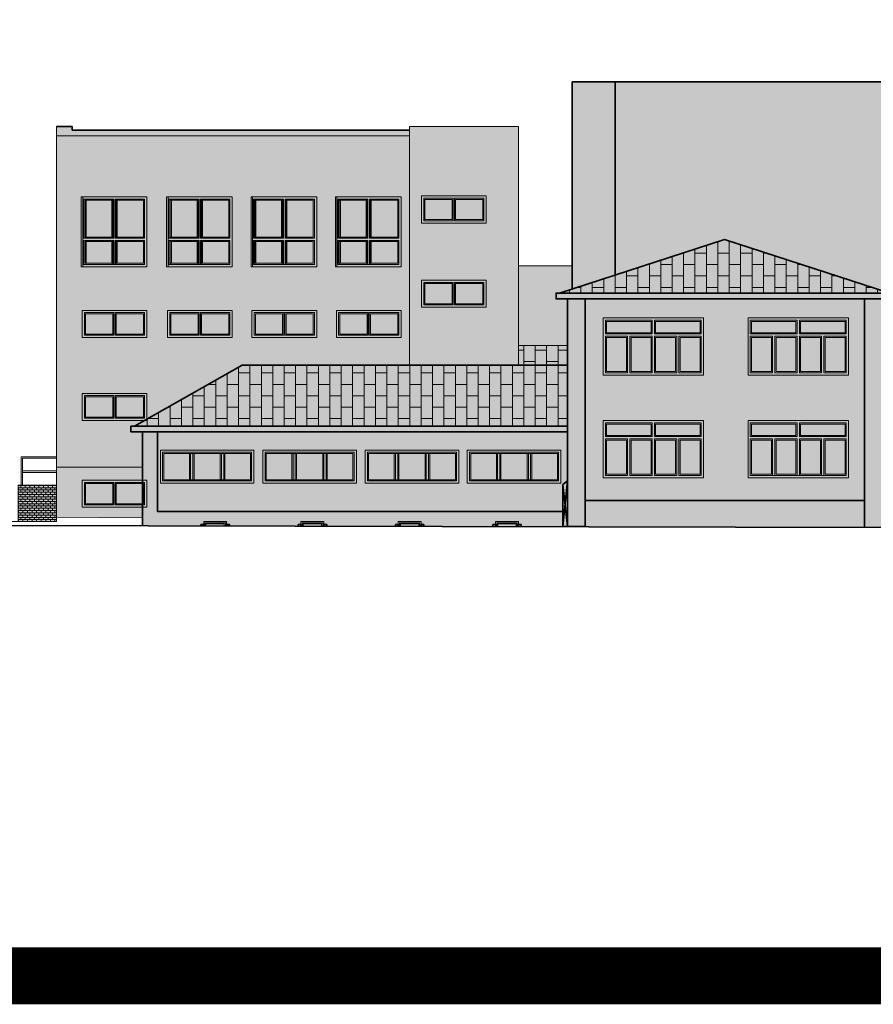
# Model space of a CAD drawing. Header units: inches. Extents: x 0 to 111471, y -105323 to 11070.
# Tile 80 of 256: x 30076 to 33068, y -39080 to -35629. Entities that reach past the tile are written whole.
import ezdxf

# ---------------------------------------------------------------- set-up
doc = ezdxf.new("R2010")
doc.units = ezdxf.units.IN
doc.header["$MEASUREMENT"] = 0
doc.linetypes.add('DASHED', pattern=[19.05, 12.7, -6.35])
for name, color, linetype, lineweight in [('888 drzwi i okna', 4, 'Continuous', 0), ('888 hatch antracyt szary', 251, 'Continuous', 0), ('888 hatch drewno', 35, 'Continuous', 0), ('888 hatch jasny beż', 7, 'Continuous', 0), ('888 opisy', 3, 'Continuous', 0), ('888 projektowane elementy', 6, 'Continuous', 13), ('888 sciany istniejące', 2, 'Continuous', 35), ('888 widok', 8, 'Continuous', 0)]:
    doc.layers.add(name, color=color, linetype=linetype, lineweight=lineweight)
doc.layers.add('888 opisy kolorow', color=11, linetype='Continuous')

# ---------------------------------------------------------------- blocks, each defined once
blk = doc.blocks.new('G$C26BA3C11')
at = {"layer": '888 projektowane elementy', "ltscale": 0.01}
h = blk.add_hatch(color=7, dxfattribs=at)
h.dxf.hatch_style = 1
h.paths.add_polyline_path([(-227, 95), (-227, 0), (0, 0), (0, 95)])
at = {"layer": '888 widok', "ltscale": 0.01}
h = blk.add_hatch(color=253, dxfattribs=at)
h.dxf.hatch_style = 1
h.paths.add_polyline_path([(-107.5, 12), (-12, 12), (-12, 83), (-107.5, 83)])
h.paths.add_polyline_path([(-119.5, 12), (-119.5, 83), (-215, 83), (-215, 12)])
at = {"layer": '888 drzwi i okna'}
blk.add_lwpolyline([(-227, 95), (-227, 0), (0, 0), (0, 95)], close=True, dxfattribs=at)
for points in [[(-115.5, 87), (-219, 87), (-219, 8), (-115.5, 8)], [(-119.5, 83), (-215, 83), (-215, 12), (-119.5, 12)], [(-119.5, 83), (-119.5, 12)], [(-115.5, 87), (-115.5, 8)], [(-111.5, 8), (-8, 8), (-8, 87), (-111.5, 87)], [(-111.5, 87), (-111.5, 8)], [(-107.5, 12), (-12, 12), (-12, 83), (-107.5, 83)], [(-107.5, 83), (-107.5, 12)]]:
    blk.add_lwpolyline(points, dxfattribs=at)
blk = doc.blocks.new('G$C9D336F95')
for points in [[(0, 0), (0, -116), (328, -116), (328, 0)], [(8, -8), (8, -108), (320, -108), (320, -8)], [(12, -12), (12, -104), (316, -104), (316, -12)]]:
    blk.add_lwpolyline(points, close=True)
for points in [[(102, -12), (102, -104)], [(106, -12), (106, -104)], [(114, -12), (114, -104)], [(118, -12), (118, -104)], [(210, -12), (210, -104)], [(214, -12), (214, -104)], [(222, -12), (222, -104)], [(226, -12), (226, -104)]]:
    blk.add_lwpolyline(points)
blk = doc.blocks.new('G$C1D61FB12')
at = {"layer": '888 drzwi i okna'}
blk.add_lwpolyline([(0, 0), (352, 0), (352, 200), (0, 200)], close=True, dxfattribs=at)
for points in [[(172, 192), (8, 192), (8, 144)], [(12, 188), (12, 148), (168, 148), (168, 188), (12, 188), (12, 148)], [(172, 192), (172, 144)], [(344, 144), (344, 192), (180, 192)], [(180, 192), (180, 144)], [(340, 148), (340, 188), (184, 188), (184, 148), (340, 148)], [(8, 144), (172, 144)], [(180, 144), (344, 144)], [(8, 136), (8, 8), (86, 8)], [(8, 136), (86, 136)], [(12, 132), (82, 132), (82, 12), (12, 12), (12, 132)], [(86, 136), (86, 8)], [(94, 136), (172, 136)], [(94, 136), (94, 8)], [(168, 132), (168, 12), (98, 12), (98, 132), (168, 132)], [(172, 136), (172, 8)], [(180, 136), (180, 8)], [(180, 136), (258, 136)], [(184, 12), (254, 12), (254, 132), (184, 132), (184, 12)], [(258, 136), (258, 8)], [(266, 8), (344, 8), (344, 136)], [(266, 136), (344, 136)], [(266, 136), (266, 8)], [(270, 12), (270, 132), (340, 132), (340, 12), (270, 12)], [(94, 8), (172, 8)], [(180, 8), (258, 8)]]:
    blk.add_lwpolyline(points, dxfattribs=at)
blk = doc.blocks.new('G$C84093A4E')
at = {"layer": '888 drzwi i okna'}
blk.add_lwpolyline([(0, 0), (0, -95), (227, -95), (227, 0)], close=True, dxfattribs=at)
for points in [[(111.5, -8), (8, -8), (8, -87), (111.5, -87)], [(107.5, -12), (12, -12), (12, -83), (107.5, -83)], [(107.5, -12), (107.5, -83)], [(111.5, -8), (111.5, -87)], [(115.5, -87), (219, -87), (219, -8), (115.5, -8)], [(115.5, -8), (115.5, -87)], [(119.5, -83), (215, -83), (215, -12), (119.5, -12)], [(119.5, -12), (119.5, -83)]]:
    blk.add_lwpolyline(points, dxfattribs=at)
blk = doc.blocks.new('G$C703C4054')
at = {"layer": '888 drzwi i okna', "ltscale": 1.6}
for points in [[(3.5, 245), (3.5, 0), (228.5, 0), (228.5, 245)], [(108, 88), (15.5, 88), (15.5, 12), (108, 12)], [(124, 88), (216.5, 88), (216.5, 12), (124, 12)]]:
    blk.add_lwpolyline(points, close=True, dxfattribs=at)
for points in [[(112, 237), (11.5, 237), (11.5, 100)], [(15.5, 104), (15.5, 233), (108, 233), (108, 104), (15.5, 104)], [(112, 237), (112, 100)], [(220.5, 100), (220.5, 237), (120, 237)], [(120, 237), (120, 100)], [(124, 233), (124, 104), (216.5, 104), (216.5, 233), (124, 233)], [(112, 100), (11.5, 100)], [(11.5, 92), (11.5, 8), (220.5, 8), (220.5, 92)], [(112, 92), (11.5, 92)], [(112, 92), (112, 8)], [(220.5, 100), (120, 100)], [(220.5, 92), (120, 92)], [(120, 92), (120, 8)]]:
    blk.add_lwpolyline(points, dxfattribs=at)
blk = doc.blocks.new('G$C5DDEB8E0')
at = {"layer": '888 projektowane elementy', "ltscale": 0.01}
h = blk.add_hatch(color=7, dxfattribs=at)
h.dxf.hatch_style = 1
h.paths.add_polyline_path([(-328, 116), (-328, 0), (0, 0), (0, 116)])
at = {"layer": '888 widok', "ltscale": 0.01}
h = blk.add_hatch(color=253, dxfattribs=at)
h.dxf.hatch_style = 1
h.paths.add_polyline_path([(-102, 12), (-12, 12), (-12, 104), (-102, 104)])
h.paths.add_polyline_path([(-210, 12), (-118, 12), (-118, 104), (-210, 104)])
h.paths.add_polyline_path([(-316, 104), (-316, 12), (-226, 12), (-226, 104)])
at = {"layer": '888 drzwi i okna', "ltscale": 1.6}
for points in [[(-328, 116), (-328, 0), (0, 0), (0, 116)], [(-320, 108), (-320, 8), (-8, 8), (-8, 108)], [(-316, 104), (-316, 12), (-12, 12), (-12, 104)]]:
    blk.add_lwpolyline(points, close=True, dxfattribs=at)
for points in [[(-226, 104), (-226, 12)], [(-222, 104), (-222, 12)], [(-214, 104), (-214, 12)], [(-210, 104), (-210, 12)], [(-118, 104), (-118, 12)], [(-114, 104), (-114, 12)], [(-106, 104), (-106, 12)], [(-102, 104), (-102, 12)]]:
    blk.add_lwpolyline(points, dxfattribs=at)
blk = doc.blocks.new('G$CFE014CE8')
at = {"layer": '888 projektowane elementy', "ltscale": 0.01}
h = blk.add_hatch(color=7, dxfattribs=at)
h.dxf.hatch_style = 1
h.paths.add_polyline_path([(-352, 0), (0, 0), (0, 200), (-352, 200)])
h = blk.add_hatch(color=253, dxfattribs=at)
h.dxf.hatch_style = 1
h.paths.add_polyline_path([(-340, 148), (-184, 148), (-184, 188), (-340, 188)])
h.paths.add_polyline_path([(-12, 148), (-12, 188), (-168, 188), (-168, 148)])
h.paths.add_polyline_path([(-82, 12), (-12, 12), (-12, 132), (-82, 132)])
h.paths.add_polyline_path([(-168, 12), (-98, 12), (-98, 132), (-168, 132)])
h.paths.add_polyline_path([(-184, 132), (-254, 132), (-254, 12), (-184, 12)])
h.paths.add_polyline_path([(-340, 132), (-340, 12), (-270, 12), (-270, 132)])
at = {"layer": '888 drzwi i okna'}
blk.add_lwpolyline([(-352, 0), (0, 0), (0, 200), (-352, 200)], close=True, dxfattribs=at)
for points in [[(-180, 192), (-344, 192), (-344, 144)], [(-340, 188), (-340, 148), (-184, 148), (-184, 188), (-340, 188), (-340, 148)], [(-180, 192), (-180, 144)], [(-8, 144), (-8, 192), (-172, 192)], [(-172, 192), (-172, 144)], [(-12, 148), (-12, 188), (-168, 188), (-168, 148), (-12, 148)], [(-344, 144), (-180, 144)], [(-172, 144), (-8, 144)], [(-344, 136), (-344, 8), (-266, 8)], [(-344, 136), (-266, 136)], [(-340, 132), (-270, 132), (-270, 12), (-340, 12), (-340, 132)], [(-266, 136), (-266, 8)], [(-258, 136), (-180, 136)], [(-258, 136), (-258, 8)], [(-184, 132), (-184, 12), (-254, 12), (-254, 132), (-184, 132)], [(-180, 136), (-180, 8)], [(-172, 136), (-172, 8)], [(-172, 136), (-94, 136)], [(-168, 12), (-98, 12), (-98, 132), (-168, 132), (-168, 12)], [(-94, 136), (-94, 8)], [(-86, 8), (-8, 8), (-8, 136)], [(-86, 136), (-8, 136)], [(-86, 136), (-86, 8)], [(-82, 12), (-82, 132), (-12, 132), (-12, 12), (-82, 12)], [(-258, 8), (-180, 8)], [(-172, 8), (-94, 8)]]:
    blk.add_lwpolyline(points, dxfattribs=at)
blk = doc.blocks.new('G$CD838B11D')
at = {"layer": '888 projektowane elementy', "ltscale": 0.01}
h = blk.add_hatch(color=7, dxfattribs=at)
h.dxf.hatch_style = 1
h.paths.add_polyline_path([(-230, 245), (-230, 0), (0, 0), (0, 245)])
at = {"layer": '888 widok', "ltscale": 0.01}
h = blk.add_hatch(color=253, dxfattribs=at)
h.dxf.hatch_style = 1
h.paths.add_polyline_path([(-123, 88), (-218, 88), (-218, 12), (-123, 12)])
h.paths.add_polyline_path([(-107, 88), (-12, 88), (-12, 12), (-107, 12)])
h.paths.add_polyline_path([(-107, 233), (-107, 104), (-12, 104), (-12, 233)])
h.paths.add_polyline_path([(-218, 104), (-218, 233), (-123, 233), (-123, 104)])
at = {"layer": '888 drzwi i okna', "ltscale": 1.6}
for points in [[(-230, 245), (-230, 0), (0, 0), (0, 245)], [(-123, 88), (-218, 88), (-218, 12), (-123, 12)], [(-107, 88), (-12, 88), (-12, 12), (-107, 12)]]:
    blk.add_lwpolyline(points, close=True, dxfattribs=at)
for points in [[(-119, 237), (-222, 237), (-222, 100)], [(-218, 104), (-218, 233), (-123, 233), (-123, 104), (-218, 104)], [(-119, 237), (-119, 100)], [(-8, 100), (-8, 237), (-111, 237)], [(-111, 237), (-111, 100)], [(-107, 233), (-107, 104), (-12, 104), (-12, 233), (-107, 233)], [(-119, 100), (-222, 100)], [(-222, 92), (-222, 8), (-8, 8), (-8, 92)], [(-119, 92), (-222, 92)], [(-119, 92), (-119, 8)], [(-8, 100), (-111, 100)], [(-8, 92), (-111, 92)], [(-111, 92), (-111, 8)]]:
    blk.add_lwpolyline(points, dxfattribs=at)
blk = doc.blocks.new('ERTHYDEFGB')
at = {"layer": '888 projektowane elementy', "ltscale": 0.01}
h = blk.add_hatch(color=7, dxfattribs=at)
h.dxf.hatch_style = 1
h.paths.add_polyline_path([(-4174.5, 442.1), (-4174.5, 429.1), (-4170.5, 429.1), (-4170.5, 446.1), (-4250.5, 446.1), (-4250.5, 429.1), (-4246.5, 429.1), (-4246.5, 442.1)])
h = blk.add_hatch(color=7, dxfattribs=at)
h.dxf.hatch_style = 1
h.paths.add_polyline_path([(-4178.5, 438.1), (-4178.5, 429.1), (-4174.5, 429.1), (-4174.5, 442.1), (-4246.5, 442.1), (-4246.5, 429.1), (-4242.5, 429.1), (-4242.5, 438.1)])
at = {"layer": '888 widok', "ltscale": 0.01}
h = blk.add_hatch(color=253, dxfattribs=at)
h.dxf.hatch_style = 1
h.paths.add_polyline_path([(-4178.5, 429.1), (-4178.5, 438.1), (-4242.5, 438.1), (-4242.5, 429.1)])
at = {"layer": '888 drzwi i okna'}
for points in [[(-4170.5, 428.9), (-4170.5, 446.1), (-4250.5, 446.1), (-4250.5, 429.1)], [(-4250.5, 429.1), (-4250.5, 446.1), (-4170.5, 446.1), (-4170.5, 429.1)], [(-4174.5, 428.9), (-4174.5, 442.1), (-4246.5, 442.1), (-4246.5, 429.1)], [(-4246.5, 429.1), (-4246.5, 442.1), (-4174.5, 442.1), (-4174.5, 429.1)], [(-4178.5, 428.9), (-4178.5, 438.1), (-4242.5, 438.1), (-4242.5, 429.1)], [(-4242.5, 429.1), (-4242.5, 438.1), (-4178.5, 438.1), (-4178.5, 429.1)]]:
    blk.add_lwpolyline(points, dxfattribs=at)

msp = doc.modelspace()

# ---------------------------------------------------------------- hatches: boundary and pattern name
at = {"layer": '888 hatch antracyt szary', "ltscale": 0.01}
h = msp.add_hatch(color=256, dxfattribs=at)
h.dxf.hatch_style = 1
h.paths.add_polyline_path([(32546.972, -36398.758), (33099.472, -36578.431), (33099.472, -35846.653), (32163.159, -35846.653), (32163.159, -36510.738)])
h = msp.add_hatch(color=256, dxfattribs=at)
h.dxf.hatch_style = 1
h.paths.add_polyline_path([(31442.611, -36035.653), (31442.611, -36015.653), (30260.472, -36015.653), (30260.472, -36003.653), (30205.472, -36003.653), (30205.472, -36035.653)])
h = msp.add_hatch(color=256, dxfattribs=at)
h.dxf.hatch_style = 1
h.paths.add_polyline_path([(31442.611, -36681.857), (31824.472, -36681.857), (31824.472, -36491.216), (31824.472, -36003.653), (31442.611, -36003.653), (31442.611, -36015.653)])
h.paths.add_polyline_path([(31824.472, -36771.217), (31824.472, -36681.857), (31442.611, -36681.857), (31442.611, -36840.393), (31824.472, -36840.393)])
h.paths.add_polyline_path([(31484.472, -36246.653), (31711.472, -36246.653), (31711.472, -36341.653), (31484.472, -36341.653)], flags=16)
h.paths.add_polyline_path([(31484.472, -36541.653), (31711.472, -36541.653), (31711.472, -36636.653), (31484.472, -36636.653)], flags=16)
h.paths.add_polyline_path([(31599.972, -36254.653), (31703.472, -36254.653), (31703.472, -36333.653), (31599.972, -36333.653)], flags=0)
h.paths.add_polyline_path([(31603.972, -36258.653), (31699.472, -36258.653), (31699.472, -36329.653), (31603.972, -36329.653)], flags=0)
h.paths.add_polyline_path([(31595.972, -36333.653), (31492.472, -36333.653), (31492.472, -36254.653), (31595.972, -36254.653)], flags=0)
h.paths.add_polyline_path([(31591.972, -36329.653), (31496.472, -36329.653), (31496.472, -36258.653), (31591.972, -36258.653)], flags=0)
h.paths.add_polyline_path([(31599.972, -36549.653), (31703.472, -36549.653), (31703.472, -36628.653), (31599.972, -36628.653)], flags=0)
h.paths.add_polyline_path([(31603.972, -36553.653), (31699.472, -36553.653), (31699.472, -36624.653), (31603.972, -36624.653)], flags=0)
h.paths.add_polyline_path([(31595.972, -36628.653), (31492.472, -36628.653), (31492.472, -36549.653), (31595.972, -36549.653)], flags=0)
h.paths.add_polyline_path([(31591.972, -36624.653), (31496.472, -36624.653), (31496.472, -36553.653), (31591.972, -36553.653)], flags=0)
h = msp.add_hatch(color=256, dxfattribs=at)
h.dxf.hatch_style = 1
h.paths.add_polyline_path([(32014.173, -36572.624), (31968.972, -36587.374), (33126.972, -36587.374), (33099.472, -36578.431), (32546.972, -36398.758), (32163.159, -36510.738)])
h = msp.add_hatch(color=256, dxfattribs=at)
h.dxf.hatch_style = 1
h.paths.add_polyline_path([(32058.472, -36607.374), (33037.472, -36607.374), (33099.472, -36607.374), (33139.472, -36607.374), (33139.472, -36587.374), (33126.972, -36587.374), (31968.972, -36587.374), (31956.472, -36587.374), (31956.472, -36607.374), (31996.472, -36607.374)])
h = msp.add_hatch(color=256, dxfattribs=at)
h.dxf.hatch_style = 1
h.paths.add_polyline_path([(32058.472, -37314.374), (32058.472, -36587.393), (31996.472, -36587.393), (31996.472, -36840.393), (31996.472, -37060.374), (31996.472, -37070.374), (31996.472, -37244.808), (31996.472, -37405.585), (32058.472, -37405.742)])
h.paths.add_polyline_path([(33037.472, -37314.374), (32058.472, -37314.374), (32058.472, -37405.742), (33037.472, -37408.217)])
h.paths.add_polyline_path([(33037.472, -37408.217), (33099.472, -37408.374), (33099.472, -37302.374), (33099.472, -37292.374), (33099.472, -37201.374), (33099.472, -37189.842), (33099.472, -37182.374), (33099.472, -37057.374), (33099.472, -36950.393), (33099.472, -36635.393), (33099.472, -36587.393), (33037.472, -36587.393), (33037.472, -37314.374)])
h = msp.add_hatch(color=256, dxfattribs=at)
h.dxf.hatch_style = 1
h.paths.add_polyline_path([(31996.472, -36840.393), (31996.473, -36771.217), (31824.472, -36771.217), (31824.472, -36840.393), (30856.472, -36840.393), (30478.972, -37053.799), (30466.472, -37053.799), (30466.472, -37073.799), (31996.476, -37073.799), (31996.474, -36840.393)], is_closed=False)
h = msp.add_hatch(color=256, dxfattribs=at)
h.dxf.hatch_style = 1
h.paths.add_polyline_path([(30506.469, -37375.503), (30506.468, -37401.818), (30711.472, -37402.336), (30711.472, -37398.374), (30721.472, -37398.374), (30721.472, -37388.374), (30801.472, -37388.374), (30801.472, -37398.374), (30811.472, -37398.374), (30811.472, -37402.589), (31052.472, -37403.199), (31052.472, -37398.374), (31062.472, -37398.374), (31062.472, -37388.374), (31142.472, -37388.374), (31142.472, -37398.374), (31152.472, -37398.374), (31152.472, -37403.451), (31393.472, -37404.061), (31393.472, -37398.374), (31403.472, -37398.374), (31403.472, -37388.374), (31483.472, -37388.374), (31483.472, -37398.374), (31493.472, -37398.374), (31493.472, -37404.314), (31734.472, -37404.923), (31734.472, -37398.374), (31744.472, -37398.374), (31744.472, -37388.374), (31824.472, -37388.374), (31824.472, -37398.374), (31834.472, -37398.374), (31834.472, -37405.176), (31980.479, -37405.545), (31980.472, -37352.374), (30559.472, -37352.374), (30559.472, -37073.799), (30506.472, -37073.799)])
h = msp.add_hatch(color=256, dxfattribs=at)
h.dxf.hatch_style = 1
h.paths.add_polyline_path([(30506.469, -37375.503), (30506.469, -37337.653), (30295.472, -37337.653), (30295.472, -37242.653), (30506.47, -37242.653), (30506.471, -37197.656), (30205.472, -37197.653), (30205.472, -37210.653), (30205.472, -37215.653), (30205.472, -37260.653), (30205.472, -37372.653), (30506.469, -37375.503)], is_closed=False)
h = msp.add_hatch(color=256, dxfattribs=at)
h.dxf.hatch_style = 1
h.paths.add_polyline_path([(29840.472, -37260.653), (29835.472, -37260.653), (29615.472, -37260.653), (29610.472, -37260.653), (29600.472, -37260.653), (29600.472, -37387.653), (29850.472, -37387.653), (29850.472, -37260.653)])
h.paths.add_polyline_path([(29850.472, -37260.653), (29850.472, -37387.653), (29974.472, -37387.653), (29974.472, -37368.453), (29974.472, -37349.253), (29974.472, -37330.053), (29974.472, -37310.853), (29974.472, -37291.653), (29974.472, -37236.653), (29850.472, -37236.653)])
h.paths.add_polyline_path([(30081.472, -37260.653), (30071.472, -37260.653), (30071.472, -37291.653), (30071.472, -37310.853), (30071.472, -37330.053), (30071.472, -37349.253), (30071.472, -37368.453), (30071.472, -37387.653), (30205.472, -37387.653), (30205.472, -37372.653), (30205.472, -37260.653), (30086.472, -37260.653)])
h = msp.add_hatch(color=256, dxfattribs=at)
h.dxf.hatch_style = 1
h.paths.add_polyline_path([(30721.472, -37398.374), (30711.472, -37398.374), (30711.472, -37403.082), (30721.472, -37403.105)])
h.paths.add_polyline_path([(30811.472, -37398.374), (30801.472, -37398.374), (30801.472, -37403.282), (30811.472, -37403.304)])
h.paths.add_polyline_path([(31062.472, -37398.374), (31052.472, -37398.374), (31052.472, -37403.838), (31062.472, -37403.86)])
h.paths.add_polyline_path([(31152.472, -37398.374), (31142.472, -37398.374), (31142.472, -37404.037), (31152.472, -37404.06)])
h.paths.add_polyline_path([(31403.472, -37398.374), (31393.472, -37398.374), (31393.472, -37404.594), (31403.472, -37404.616)])
h.paths.add_polyline_path([(31493.472, -37398.374), (31483.472, -37398.374), (31483.472, -37404.793), (31493.472, -37404.815)])
h.paths.add_polyline_path([(31834.472, -37398.374), (31824.472, -37398.374), (31824.472, -37405.549), (31834.472, -37405.571)])
h.paths.add_polyline_path([(31744.472, -37398.374), (31734.472, -37398.374), (31734.472, -37405.349), (31744.472, -37405.372)])
h.paths.add_polyline_path([(31996.472, -37244.808), (31980.472, -37258.374), (31988.123, -37328.739)])
h.paths.add_polyline_path([(31996.476, -37244.805), (31996.472, -37244.808), (31988.123, -37328.739), (31996.479, -37405.585)])
h.paths.add_polyline_path([(31980.472, -37258.374), (31980.479, -37405.585), (31988.123, -37328.739)])
h.paths.add_polyline_path([(31988.123, -37328.739), (31980.479, -37405.585), (31996.479, -37405.585)])
at = {"layer": '888 hatch drewno', "ltscale": 0.01}
h = msp.add_hatch(color=256, dxfattribs=at)
h.dxf.hatch_style = 1
h.paths.add_polyline_path([(32013.472, -35846.653), (32013.472, -36471.235), (32013.472, -36572.853), (32163.159, -36524.006), (32163.159, -35846.653)])
h = msp.add_hatch(color=256, dxfattribs=at)
h.dxf.hatch_style = 1
h.paths.add_polyline_path([(31996.472, -36607.374), (31956.472, -36607.374), (31956.472, -36587.374), (31968.972, -36587.374), (32013.472, -36572.853), (32013.472, -36491.216), (31824.472, -36491.216), (31824.472, -36771.217), (31996.473, -36771.217)])
at = {"layer": '888 hatch jasny beż', "ltscale": 0.01}
h = msp.add_hatch(color=256, dxfattribs=at)
h.dxf.hatch_style = 1
h.paths.add_polyline_path([(30295.472, -36681.857), (30295.472, -36647.653), (30522.472, -36647.653), (30522.472, -36681.857), (30594.472, -36681.857), (30594.472, -36647.653), (30821.472, -36647.653), (30821.472, -36681.857), (30890.472, -36681.857), (30890.472, -36647.653), (31117.472, -36647.653), (31117.472, -36681.857), (31186.472, -36681.857), (31186.472, -36647.653), (31413.472, -36647.653), (31413.472, -36681.857), (31442.611, -36681.857), (31442.611, -36015.653), (30260.472, -36015.653), (30260.472, -36003.653), (30205.472, -36003.653), (30205.472, -36681.857)])
h.paths.add_polyline_path([(30506.472, -37073.799), (30466.472, -37073.799), (30466.472, -37053.799), (30478.972, -37053.799), (30514.608, -37033.653), (30295.472, -37033.653), (30295.472, -36938.653), (30522.472, -36938.653), (30522.472, -37029.208), (30856.472, -36840.393), (31442.611, -36840.393), (31442.611, -36681.857), (31413.472, -36681.857), (31413.472, -36742.653), (31186.472, -36742.653), (31186.472, -36681.857), (31117.472, -36681.857), (31117.472, -36742.653), (30890.472, -36742.653), (30890.472, -36681.857), (30821.472, -36681.857), (30821.472, -36742.653), (30594.472, -36742.653), (30594.472, -36681.857), (30522.472, -36681.857), (30522.472, -36742.653), (30295.472, -36742.653), (30295.472, -36681.857), (30205.472, -36681.857), (30205.472, -37160.653), (30205.472, -37165.653), (30205.472, -37197.653), (30506.471, -37197.656)])
h.paths.add_polyline_path([(30297.472, -36249.653), (30522.472, -36249.653), (30522.472, -36494.653), (30297.472, -36494.653)], flags=16)
h.paths.add_polyline_path([(31188.472, -36249.653), (31413.472, -36249.653), (31413.472, -36494.653), (31188.472, -36494.653)], flags=16)
h.paths.add_polyline_path([(30892.472, -36249.653), (31117.472, -36249.653), (31117.472, -36494.653), (30892.472, -36494.653)], flags=16)
h.paths.add_polyline_path([(30596.472, -36249.653), (30821.472, -36249.653), (30821.472, -36494.653), (30596.472, -36494.653)], flags=16)
h.paths.add_polyline_path([(30405.972, -36394.653), (30305.472, -36394.653), (30305.472, -36257.653), (30405.972, -36257.653)], flags=0)
h.paths.add_polyline_path([(30309.472, -36390.653), (30309.472, -36261.653), (30401.972, -36261.653), (30401.972, -36390.653)], flags=0)
h.paths.add_polyline_path([(30413.972, -36257.653), (30514.472, -36257.653), (30514.472, -36394.653), (30413.972, -36394.653)], flags=0)
h.paths.add_polyline_path([(30417.972, -36261.653), (30510.472, -36261.653), (30510.472, -36390.653), (30417.972, -36390.653)], flags=0)
h.paths.add_polyline_path([(30413.972, -36486.653), (30405.972, -36486.653), (30305.472, -36486.653), (30305.472, -36402.653), (30405.972, -36402.653), (30405.972, -36486.653), (30413.972, -36486.653), (30413.972, -36402.653), (30514.472, -36402.653), (30514.472, -36486.653)], flags=0)
h.paths.add_polyline_path([(30401.972, -36406.653), (30401.972, -36482.653), (30309.472, -36482.653), (30309.472, -36406.653)], flags=0)
h.paths.add_polyline_path([(30417.972, -36406.653), (30510.472, -36406.653), (30510.472, -36482.653), (30417.972, -36482.653)], flags=0)
h.paths.add_polyline_path([(31296.972, -36394.653), (31196.472, -36394.653), (31196.472, -36257.653), (31296.972, -36257.653)], flags=0)
h.paths.add_polyline_path([(31200.472, -36390.653), (31200.472, -36261.653), (31292.972, -36261.653), (31292.972, -36390.653)], flags=0)
h.paths.add_polyline_path([(31304.972, -36257.653), (31405.472, -36257.653), (31405.472, -36394.653), (31304.972, -36394.653)], flags=0)
h.paths.add_polyline_path([(31308.972, -36261.653), (31401.472, -36261.653), (31401.472, -36390.653), (31308.972, -36390.653)], flags=0)
h.paths.add_polyline_path([(31304.972, -36486.653), (31296.972, -36486.653), (31196.472, -36486.653), (31196.472, -36402.653), (31296.972, -36402.653), (31296.972, -36486.653), (31304.972, -36486.653), (31304.972, -36402.653), (31405.472, -36402.653), (31405.472, -36486.653)], flags=0)
h.paths.add_polyline_path([(31292.972, -36406.653), (31292.972, -36482.653), (31200.472, -36482.653), (31200.472, -36406.653)], flags=0)
h.paths.add_polyline_path([(31308.972, -36406.653), (31401.472, -36406.653), (31401.472, -36482.653), (31308.972, -36482.653)], flags=0)
h.paths.add_polyline_path([(31000.972, -36394.653), (30900.472, -36394.653), (30900.472, -36257.653), (31000.972, -36257.653)], flags=0)
h.paths.add_polyline_path([(30904.472, -36390.653), (30904.472, -36261.653), (30996.972, -36261.653), (30996.972, -36390.653)], flags=0)
h.paths.add_polyline_path([(31008.972, -36257.653), (31109.472, -36257.653), (31109.472, -36394.653), (31008.972, -36394.653)], flags=0)
h.paths.add_polyline_path([(31012.972, -36261.653), (31105.472, -36261.653), (31105.472, -36390.653), (31012.972, -36390.653)], flags=0)
h.paths.add_polyline_path([(31008.972, -36486.653), (31000.972, -36486.653), (30900.472, -36486.653), (30900.472, -36402.653), (31000.972, -36402.653), (31000.972, -36486.653), (31008.972, -36486.653), (31008.972, -36402.653), (31109.472, -36402.653), (31109.472, -36486.653)], flags=0)
h.paths.add_polyline_path([(30996.972, -36406.653), (30996.972, -36482.653), (30904.472, -36482.653), (30904.472, -36406.653)], flags=0)
h.paths.add_polyline_path([(31012.972, -36406.653), (31105.472, -36406.653), (31105.472, -36482.653), (31012.972, -36482.653)], flags=0)
h.paths.add_polyline_path([(30704.972, -36394.653), (30604.472, -36394.653), (30604.472, -36257.653), (30704.972, -36257.653)], flags=0)
h.paths.add_polyline_path([(30608.472, -36390.653), (30608.472, -36261.653), (30700.972, -36261.653), (30700.972, -36390.653)], flags=0)
h.paths.add_polyline_path([(30712.972, -36257.653), (30813.472, -36257.653), (30813.472, -36394.653), (30712.972, -36394.653)], flags=0)
h.paths.add_polyline_path([(30716.972, -36261.653), (30809.472, -36261.653), (30809.472, -36390.653), (30716.972, -36390.653)], flags=0)
h.paths.add_polyline_path([(30712.972, -36486.653), (30704.972, -36486.653), (30604.472, -36486.653), (30604.472, -36402.653), (30704.972, -36402.653), (30704.972, -36486.653), (30712.972, -36486.653), (30712.972, -36402.653), (30813.472, -36402.653), (30813.472, -36486.653)], flags=0)
h.paths.add_polyline_path([(30700.972, -36406.653), (30700.972, -36482.653), (30608.472, -36482.653), (30608.472, -36406.653)], flags=0)
h.paths.add_polyline_path([(30716.972, -36406.653), (30809.472, -36406.653), (30809.472, -36482.653), (30716.972, -36482.653)], flags=0)
h = msp.add_hatch(color=256, dxfattribs=at)
h.dxf.hatch_style = 1
h.paths.add_polyline_path([(32058.472, -37314.374), (33037.472, -37314.374), (33037.472, -36607.374), (32058.472, -36607.374)])
h.paths.add_polyline_path([(32121.412, -36874.393), (32121.412, -36674.393), (32473.412, -36674.393), (32473.412, -36874.393)], flags=16)
h.paths.add_polyline_path([(32629.412, -36874.393), (32629.412, -36674.393), (32981.412, -36674.393), (32981.412, -36874.393)], flags=16)
h.paths.add_polyline_path([(32629.412, -37234.374), (32629.412, -37034.374), (32981.412, -37034.374), (32981.412, -37234.374)], flags=16)
h.paths.add_polyline_path([(32121.412, -37234.374), (32121.412, -37034.374), (32473.412, -37034.374), (32473.412, -37234.374)], flags=16)
h.paths.add_polyline_path([(32129.412, -36730.393), (32129.412, -36682.393), (32293.412, -36682.393), (32293.412, -36730.393)], flags=0)
h.paths.add_polyline_path([(32133.412, -36686.393), (32289.412, -36686.393), (32289.412, -36726.393), (32133.412, -36726.393)], flags=0)
h.paths.add_polyline_path([(32301.412, -36730.393), (32301.412, -36682.393), (32465.412, -36682.393), (32465.412, -36730.393)], flags=0)
h.paths.add_polyline_path([(32461.412, -36726.393), (32305.412, -36726.393), (32305.412, -36686.393), (32461.412, -36686.393)], flags=0)
h.paths.add_polyline_path([(32207.412, -36866.393), (32129.412, -36866.393), (32129.412, -36738.393), (32207.412, -36738.393)], flags=0)
h.paths.add_polyline_path([(32133.412, -36742.393), (32203.412, -36742.393), (32203.412, -36862.393), (32133.412, -36862.393)], flags=0)
h.paths.add_polyline_path([(32215.412, -36738.393), (32293.412, -36738.393), (32293.412, -36866.393), (32215.412, -36866.393)], flags=0)
h.paths.add_polyline_path([(32289.412, -36742.393), (32289.412, -36862.393), (32219.412, -36862.393), (32219.412, -36742.393)], flags=0)
h.paths.add_polyline_path([(32379.412, -36866.393), (32301.412, -36866.393), (32301.412, -36738.393), (32379.412, -36738.393)], flags=0)
h.paths.add_polyline_path([(32305.412, -36862.393), (32305.412, -36742.393), (32375.412, -36742.393), (32375.412, -36862.393)], flags=0)
h.paths.add_polyline_path([(32387.412, -36738.393), (32465.412, -36738.393), (32465.412, -36866.393), (32387.412, -36866.393)], flags=0)
h.paths.add_polyline_path([(32391.412, -36862.393), (32391.412, -36742.393), (32461.412, -36742.393), (32461.412, -36862.393)], flags=0)
h.paths.add_polyline_path([(32637.412, -36730.393), (32637.412, -36682.393), (32801.412, -36682.393), (32801.412, -36730.393)], flags=0)
h.paths.add_polyline_path([(32641.412, -36686.393), (32797.412, -36686.393), (32797.412, -36726.393), (32641.412, -36726.393)], flags=0)
h.paths.add_polyline_path([(32809.412, -36730.393), (32809.412, -36682.393), (32973.412, -36682.393), (32973.412, -36730.393)], flags=0)
h.paths.add_polyline_path([(32969.412, -36726.393), (32813.412, -36726.393), (32813.412, -36686.393), (32969.412, -36686.393)], flags=0)
h.paths.add_polyline_path([(32715.412, -36866.393), (32637.412, -36866.393), (32637.412, -36738.393), (32715.412, -36738.393)], flags=0)
h.paths.add_polyline_path([(32641.412, -36742.393), (32711.412, -36742.393), (32711.412, -36862.393), (32641.412, -36862.393)], flags=0)
h.paths.add_polyline_path([(32723.412, -36738.393), (32801.412, -36738.393), (32801.412, -36866.393), (32723.412, -36866.393)], flags=0)
h.paths.add_polyline_path([(32797.412, -36742.393), (32797.412, -36862.393), (32727.412, -36862.393), (32727.412, -36742.393)], flags=0)
h.paths.add_polyline_path([(32887.412, -36866.393), (32809.412, -36866.393), (32809.412, -36738.393), (32887.412, -36738.393)], flags=0)
h.paths.add_polyline_path([(32813.412, -36862.393), (32813.412, -36742.393), (32883.412, -36742.393), (32883.412, -36862.393)], flags=0)
h.paths.add_polyline_path([(32895.412, -36738.393), (32973.412, -36738.393), (32973.412, -36866.393), (32895.412, -36866.393)], flags=0)
h.paths.add_polyline_path([(32899.412, -36862.393), (32899.412, -36742.393), (32969.412, -36742.393), (32969.412, -36862.393)], flags=0)
h.paths.add_polyline_path([(32637.412, -37090.374), (32637.412, -37042.374), (32801.412, -37042.374), (32801.412, -37090.374)], flags=0)
h.paths.add_polyline_path([(32641.412, -37046.374), (32797.412, -37046.374), (32797.412, -37086.374), (32641.412, -37086.374)], flags=0)
h.paths.add_polyline_path([(32809.412, -37090.374), (32809.412, -37042.374), (32973.412, -37042.374), (32973.412, -37090.374)], flags=0)
h.paths.add_polyline_path([(32969.412, -37086.374), (32813.412, -37086.374), (32813.412, -37046.374), (32969.412, -37046.374)], flags=0)
h.paths.add_polyline_path([(32895.412, -37098.374), (32973.412, -37098.374), (32973.412, -37226.374), (32895.412, -37226.374), (32887.412, -37226.374), (32809.412, -37226.374), (32801.412, -37226.374), (32723.412, -37226.374), (32715.412, -37226.374), (32637.412, -37226.374), (32637.412, -37098.374), (32715.412, -37098.374), (32715.412, -37226.374), (32723.412, -37226.374), (32723.412, -37098.374), (32801.412, -37098.374), (32801.412, -37226.374), (32809.412, -37226.374), (32809.412, -37098.374), (32887.412, -37098.374), (32887.412, -37226.374), (32895.412, -37226.374)], flags=0)
h.paths.add_polyline_path([(32899.412, -37222.374), (32899.412, -37102.374), (32969.412, -37102.374), (32969.412, -37222.374)], flags=0)
h.paths.add_polyline_path([(32813.412, -37222.374), (32813.412, -37102.374), (32883.412, -37102.374), (32883.412, -37222.374)], flags=0)
h.paths.add_polyline_path([(32797.412, -37102.374), (32797.412, -37222.374), (32727.412, -37222.374), (32727.412, -37102.374)], flags=0)
h.paths.add_polyline_path([(32641.412, -37102.374), (32711.412, -37102.374), (32711.412, -37222.374), (32641.412, -37222.374)], flags=0)
h.paths.add_polyline_path([(32129.412, -37090.374), (32129.412, -37042.374), (32293.412, -37042.374), (32293.412, -37090.374)], flags=0)
h.paths.add_polyline_path([(32133.412, -37046.374), (32289.412, -37046.374), (32289.412, -37086.374), (32133.412, -37086.374)], flags=0)
h.paths.add_polyline_path([(32301.412, -37090.374), (32301.412, -37042.374), (32465.412, -37042.374), (32465.412, -37090.374)], flags=0)
h.paths.add_polyline_path([(32461.412, -37086.374), (32305.412, -37086.374), (32305.412, -37046.374), (32461.412, -37046.374)], flags=0)
h.paths.add_polyline_path([(32207.412, -37226.374), (32129.412, -37226.374), (32129.412, -37098.374), (32207.412, -37098.374)], flags=0)
h.paths.add_polyline_path([(32133.412, -37102.374), (32203.412, -37102.374), (32203.412, -37222.374), (32133.412, -37222.374)], flags=0)
h.paths.add_polyline_path([(32215.412, -37098.374), (32293.412, -37098.374), (32293.412, -37226.374), (32215.412, -37226.374)], flags=0)
h.paths.add_polyline_path([(32289.412, -37102.374), (32289.412, -37222.374), (32219.412, -37222.374), (32219.412, -37102.374)], flags=0)
h.paths.add_polyline_path([(32379.412, -37226.374), (32301.412, -37226.374), (32301.412, -37098.374), (32379.412, -37098.374)], flags=0)
h.paths.add_polyline_path([(32305.412, -37222.374), (32305.412, -37102.374), (32375.412, -37102.374), (32375.412, -37222.374)], flags=0)
h.paths.add_polyline_path([(32387.412, -37098.374), (32465.412, -37098.374), (32465.412, -37226.374), (32387.412, -37226.374)], flags=0)
h.paths.add_polyline_path([(32391.412, -37222.374), (32391.412, -37102.374), (32461.412, -37102.374), (32461.412, -37222.374)], flags=0)
h = msp.add_hatch(color=256, dxfattribs=at)
h.dxf.hatch_style = 1
h.paths.add_polyline_path([(31996.475, -37073.799), (31996.479, -37405.585), (31996.477, -37328.739), (31996.472, -37244.808), (31980.472, -37258.374), (31980.476, -37352.374), (30559.472, -37352.374), (30559.472, -37073.799)])
h.paths.add_polyline_path([(31645.472, -37137.374), (31973.472, -37137.374), (31973.472, -37253.374), (31645.472, -37253.374)], flags=16)
h.paths.add_polyline_path([(31287.472, -37137.374), (31615.472, -37137.374), (31615.472, -37253.374), (31287.472, -37253.374)], flags=16)
h.paths.add_polyline_path([(30928.472, -37137.374), (31256.472, -37137.374), (31256.472, -37253.374), (30928.472, -37253.374)], flags=16)
h.paths.add_polyline_path([(30569.472, -37137.374), (30897.472, -37137.374), (30897.472, -37253.374), (30569.472, -37253.374)], flags=16)
h.paths.add_polyline_path([(31653.472, -37145.374), (31965.472, -37145.374), (31965.472, -37245.374), (31653.472, -37245.374)], flags=0)
h.paths.add_polyline_path([(31747.472, -37149.374), (31751.472, -37149.374), (31759.472, -37149.374), (31763.472, -37149.374), (31855.472, -37149.374), (31859.472, -37149.374), (31867.472, -37149.374), (31871.472, -37149.374), (31961.472, -37149.374), (31961.472, -37241.374), (31871.472, -37241.374), (31867.472, -37241.374), (31859.472, -37241.374), (31855.472, -37241.374), (31763.472, -37241.374), (31759.472, -37241.374), (31751.472, -37241.374), (31747.472, -37241.374), (31657.472, -37241.374), (31657.472, -37149.374)], flags=0)
h.paths.add_polyline_path([(31295.472, -37145.374), (31607.472, -37145.374), (31607.472, -37245.374), (31295.472, -37245.374)], flags=0)
h.paths.add_polyline_path([(31389.472, -37149.374), (31393.472, -37149.374), (31401.472, -37149.374), (31405.472, -37149.374), (31497.472, -37149.374), (31501.472, -37149.374), (31509.472, -37149.374), (31513.472, -37149.374), (31603.472, -37149.374), (31603.472, -37241.374), (31513.472, -37241.374), (31509.472, -37241.374), (31501.472, -37241.374), (31497.472, -37241.374), (31405.472, -37241.374), (31401.472, -37241.374), (31393.472, -37241.374), (31389.472, -37241.374), (31299.472, -37241.374), (31299.472, -37149.374)], flags=0)
h.paths.add_polyline_path([(30936.472, -37145.374), (31248.472, -37145.374), (31248.472, -37245.374), (30936.472, -37245.374)], flags=0)
h.paths.add_polyline_path([(31030.472, -37149.374), (31034.472, -37149.374), (31042.472, -37149.374), (31046.472, -37149.374), (31138.472, -37149.374), (31142.472, -37149.374), (31150.472, -37149.374), (31154.472, -37149.374), (31244.472, -37149.374), (31244.472, -37241.374), (31154.472, -37241.374), (31150.472, -37241.374), (31142.472, -37241.374), (31138.472, -37241.374), (31046.472, -37241.374), (31042.472, -37241.374), (31034.472, -37241.374), (31030.472, -37241.374), (30940.472, -37241.374), (30940.472, -37149.374)], flags=0)
h.paths.add_polyline_path([(30577.472, -37145.374), (30889.472, -37145.374), (30889.472, -37245.374), (30577.472, -37245.374)], flags=0)
h.paths.add_polyline_path([(30671.472, -37149.374), (30675.472, -37149.374), (30683.472, -37149.374), (30687.472, -37149.374), (30779.472, -37149.374), (30783.472, -37149.374), (30791.472, -37149.374), (30795.472, -37149.374), (30885.472, -37149.374), (30885.472, -37241.374), (30795.472, -37241.374), (30791.472, -37241.374), (30783.472, -37241.374), (30779.472, -37241.374), (30687.472, -37241.374), (30683.472, -37241.374), (30675.472, -37241.374), (30671.472, -37241.374), (30581.472, -37241.374), (30581.472, -37149.374)], flags=0)
h = msp.add_hatch(dxfattribs=at)
h.set_pattern_fill('AR-B816', color=256, angle=270)
h.set_pattern_definition([(360, (31887.914, -38197.4285), (0, 8), []), (90, (31887.914, -38197.4285), (-8, 8), [8, -8])])
h.paths.add_polyline_path([(29840.472, -37260.653), (29835.472, -37260.653), (29615.472, -37260.653), (29610.472, -37260.653), (29600.472, -37260.653), (29600.472, -37387.653), (29850.472, -37387.653), (29850.472, -37260.653)])
h.paths.add_polyline_path([(29850.472, -37260.653), (29850.472, -37387.653), (29974.472, -37387.653), (29974.472, -37368.453), (29974.472, -37349.253), (29974.472, -37330.053), (29974.472, -37310.853), (29974.472, -37291.653), (29974.472, -37236.653), (29850.472, -37236.653)])
h.paths.add_polyline_path([(30081.472, -37260.653), (30071.472, -37260.653), (30071.472, -37291.653), (30071.472, -37310.853), (30071.472, -37330.053), (30071.472, -37349.253), (30071.472, -37368.453), (30071.472, -37387.653), (30205.472, -37387.653), (30205.472, -37372.653), (30205.472, -37260.653), (30086.472, -37260.653)])
at = {"layer": '888 projektowane elementy', "ltscale": 0.01}
h = msp.add_hatch(dxfattribs=at)
h.set_pattern_fill('AR-B816', color=256, scale=5, angle=90)
h.set_pattern_definition([(90, (68443.454, -29367.246), (-40, 2e-15), []), (180, (68443.454, -29367.246), (-40, -40), [40, -40])])
h.paths.add_polyline_path([(32013.472, -36572.853), (31968.972, -36587.374), (33126.972, -36587.374), (33099.472, -36578.431), (32546.972, -36398.758), (32163.159, -36524.006)])
h = msp.add_hatch(dxfattribs=at)
h.set_pattern_fill('AR-B816', color=256, scale=5, angle=90)
h.set_pattern_definition([(90, (68443.454, -29387.226), (-40, 2e-15), []), (180, (68443.454, -29387.226), (-40, -40), [40, -40])])
h.paths.add_polyline_path([(31996.472, -36840.393), (31996.472, -36771.217), (31824.472, -36771.217), (31824.472, -36840.393), (30856.472, -36840.393), (30478.972, -37053.799), (31996.476, -37053.799), (31996.474, -36840.393)], is_closed=False)
h = msp.add_hatch(color=7, dxfattribs=at)
h.dxf.hatch_style = 1
h.paths.add_polyline_path([(30797.472, -37392.374), (30797.477, -37403.277), (30801.477, -37403.277), (30801.472, -37388.374), (30721.472, -37388.374), (30721.477, -37403.109), (30725.477, -37403.109), (30725.472, -37392.374)])
h = msp.add_hatch(color=7, dxfattribs=at)
h.dxf.hatch_style = 1
h.paths.add_polyline_path([(30793.472, -37396.374), (30793.477, -37403.269), (30797.477, -37403.269), (30797.472, -37392.374), (30725.472, -37392.374), (30725.477, -37403.118), (30729.477, -37403.118), (30729.472, -37396.374)])
h = msp.add_hatch(color=7, dxfattribs=at)
h.dxf.hatch_style = 1
h.paths.add_polyline_path([(31138.472, -37392.374), (31138.475, -37404.033), (31142.475, -37404.033), (31142.472, -37388.374), (31062.472, -37388.374), (31062.475, -37403.865), (31066.475, -37403.865), (31066.472, -37392.374)])
h = msp.add_hatch(color=7, dxfattribs=at)
h.dxf.hatch_style = 1
h.paths.add_polyline_path([(31134.472, -37396.374), (31134.475, -37404.024), (31138.475, -37404.024), (31138.472, -37392.374), (31066.472, -37392.374), (31066.475, -37403.873), (31070.475, -37403.873), (31070.472, -37396.374)])
h = msp.add_hatch(color=7, dxfattribs=at)
h.dxf.hatch_style = 1
h.paths.add_polyline_path([(31479.472, -37392.374), (31479.473, -37404.789), (31483.473, -37404.789), (31483.472, -37388.374), (31403.472, -37388.374), (31403.474, -37404.62), (31407.474, -37404.62), (31407.472, -37392.374)])
h = msp.add_hatch(color=7, dxfattribs=at)
h.dxf.hatch_style = 1
h.paths.add_polyline_path([(31475.472, -37396.374), (31475.473, -37404.78), (31479.473, -37404.78), (31479.472, -37392.374), (31407.472, -37392.374), (31407.474, -37404.629), (31411.474, -37404.629), (31411.472, -37396.374)])
at = {"layer": '888 widok', "ltscale": 0.01}
h = msp.add_hatch(color=253, dxfattribs=at)
h.dxf.hatch_style = 1
h.paths.add_polyline_path([(30793.477, -37403.193), (30793.472, -37396.374), (30729.472, -37396.374), (30729.477, -37403.193)])
h = msp.add_hatch(color=253, dxfattribs=at)
h.dxf.hatch_style = 1
h.paths.add_polyline_path([(31134.475, -37403.949), (31134.472, -37396.374), (31070.472, -37396.374), (31070.475, -37403.949)])
h = msp.add_hatch(color=253, dxfattribs=at)
h.dxf.hatch_style = 1
h.paths.add_polyline_path([(31475.473, -37404.704), (31475.472, -37396.374), (31411.472, -37396.374), (31411.473, -37404.704)])

# ---------------------------------------------------------------- linework, layer by layer
at = {"layer": '888 drzwi i okna'}
for points in [[(30506.47, -37242.653), (30295.472, -37242.653), (30295.472, -37337.653), (30506.469, -37337.653)], [(30406.972, -37250.653), (30303.472, -37250.653), (30303.472, -37329.653), (30406.972, -37329.653)], [(30402.972, -37254.653), (30307.472, -37254.653), (30307.472, -37325.653), (30402.972, -37325.653)], [(30402.972, -37254.653), (30402.972, -37325.653)], [(30406.972, -37250.653), (30406.972, -37329.653)], [(30506.47, -37250.653), (30410.972, -37250.653)], [(30410.972, -37250.653), (30410.972, -37329.653)], [(30506.47, -37254.653), (30414.972, -37254.653)], [(30414.972, -37254.653), (30414.972, -37325.653)], [(30410.972, -37329.653), (30506.469, -37329.653)], [(30414.972, -37325.653), (30506.469, -37325.653)], [(30801.472, -37403.282), (30801.472, -37388.374), (30721.472, -37388.374), (30721.472, -37403.105)], [(30801.472, -37403.282), (30801.472, -37388.374), (30721.472, -37388.374), (30721.472, -37403.105)], [(30721.472, -37403.105), (30721.472, -37388.374), (30801.472, -37388.374), (30801.472, -37403.282)], [(30797.472, -37403.273), (30797.472, -37392.374), (30725.472, -37392.374), (30725.472, -37403.113)], [(30797.472, -37403.273), (30797.472, -37392.374), (30725.472, -37392.374), (30725.472, -37403.113)], [(30725.472, -37403.113), (30725.472, -37392.374), (30797.472, -37392.374), (30797.472, -37403.273)], [(30793.472, -37403.264), (30793.472, -37396.374), (30729.472, -37396.374), (30729.472, -37403.122)], [(30793.472, -37403.264), (30793.472, -37396.374), (30729.472, -37396.374), (30729.472, -37403.122)], [(30729.472, -37403.122), (30729.472, -37396.374), (30793.472, -37396.374), (30793.472, -37403.264)], [(31142.472, -37404.037), (31142.472, -37388.374), (31062.472, -37388.374), (31062.472, -37403.86)], [(31142.472, -37404.037), (31142.472, -37388.374), (31062.472, -37388.374), (31062.472, -37403.86)], [(31062.472, -37403.86), (31062.472, -37388.374), (31142.472, -37388.374), (31142.472, -37404.037)], [(31138.472, -37404.029), (31138.472, -37392.374), (31066.472, -37392.374), (31066.472, -37403.869)], [(31138.472, -37404.029), (31138.472, -37392.374), (31066.472, -37392.374), (31066.472, -37403.869)], [(31066.472, -37403.869), (31066.472, -37392.374), (31138.472, -37392.374), (31138.472, -37404.029)], [(31134.472, -37404.02), (31134.472, -37396.374), (31070.472, -37396.374), (31070.472, -37403.878)], [(31134.472, -37404.02), (31134.472, -37396.374), (31070.472, -37396.374), (31070.472, -37403.878)], [(31070.472, -37403.878), (31070.472, -37396.374), (31134.472, -37396.374), (31134.472, -37404.02)], [(31483.472, -37404.793), (31483.472, -37388.374), (31403.472, -37388.374), (31403.472, -37404.616)], [(31483.472, -37404.793), (31483.472, -37388.374), (31403.472, -37388.374), (31403.472, -37404.616)], [(31403.472, -37404.616), (31403.472, -37388.374), (31483.472, -37388.374), (31483.472, -37404.793)], [(31479.472, -37404.784), (31479.472, -37392.374), (31407.472, -37392.374), (31407.472, -37404.625)], [(31479.472, -37404.784), (31479.472, -37392.374), (31407.472, -37392.374), (31407.472, -37404.625)], [(31407.472, -37404.625), (31407.472, -37392.374), (31479.472, -37392.374), (31479.472, -37404.793)], [(31475.472, -37404.775), (31475.472, -37396.374), (31411.472, -37396.374), (31411.472, -37404.634)], [(31475.472, -37404.775), (31475.472, -37396.374), (31411.472, -37396.374), (31411.472, -37404.634)], [(31411.472, -37404.634), (31411.472, -37396.374), (31475.472, -37396.374), (31475.472, -37404.793)], [(31744.472, -37405.372), (31824.472, -37405.372)]]:
    msp.add_lwpolyline(points, dxfattribs=at)
at = {"layer": '888 opisy'}
msp.add_lwpolyline([(26923.756, -30973.227), (57058.976, -30973.227), (57058.976, -38980.485), (26923.756, -38980.485)], close=True, dxfattribs=at)
for points in [[(32715.412, -37226.374), (32723.412, -37226.374)], [(32801.412, -37226.374), (32809.412, -37226.374)], [(32887.412, -37226.374), (32895.412, -37226.374)]]:
    msp.add_lwpolyline(points, dxfattribs=at)
at = {"layer": '888 opisy kolorow', "color": 3, "ltscale": 0.01, "const_width": 200}
msp.add_lwpolyline([(26923.756, -30973.227), (75108.467, -30973.227), (75108.467, -38980.485), (26923.756, -38980.485)], close=True, dxfattribs=at)
at = {"layer": '888 sciany istniejące'}
msp.add_line((30205.472, -36003.653), (30260.472, -36003.653), dxfattribs=at)
for points in [[(32013.472, -36572.853), (32013.472, -35846.653)], [(32013.472, -35846.653), (33099.472, -35846.653)], [(32163.159, -35846.653), (32163.159, -36524.006)], [(30260.472, -36003.653), (30205.472, -36003.653)], [(30260.472, -36003.653), (30260.472, -36015.653)], [(31442.611, -36015.653), (30260.472, -36015.653)], [(32546.972, -36398.758), (31968.972, -36587.374)], [(32546.972, -36398.758), (33126.972, -36587.374)], [(31996.472, -36607.374), (31956.472, -36607.374), (31956.472, -36587.374), (31968.972, -36587.374)], [(31968.972, -36587.374), (33139.472, -36587.374)], [(31996.479, -37405.585), (31996.472, -36607.374)], [(31996.472, -36607.374), (31996.472, -36901.758)], [(31996.472, -36901.758), (31996.472, -36607.374)], [(31996.472, -36607.374), (33099.472, -36607.374)], [(31996.479, -37405.585), (32058.479, -37405.585), (32058.472, -36607.374)], [(33037.472, -37408.374), (33037.472, -36607.374)], [(30856.472, -36840.393), (30478.972, -37053.799)], [(30856.472, -36840.393), (31996.472, -36840.393)], [(31996.476, -37073.799), (30466.472, -37073.799), (30466.472, -37053.799), (31996.476, -37053.799)], [(30506.472, -37073.799), (30506.468, -37401.818)], [(30506.468, -37401.818), (30506.472, -37073.799)], [(31980.472, -37352.374), (30559.472, -37352.374), (30559.472, -37073.799)], [(31996.479, -37405.585), (31996.472, -37073.799)], [(31996.479, -37405.585), (31980.479, -37405.585), (31980.472, -37258.374), (31996.472, -37244.808)], [(31980.472, -37258.374), (31996.479, -37405.585), (31980.479, -37405.585), (31996.472, -37244.808)], [(32058.472, -37314.374), (32058.472, -37314.374), (33037.472, -37314.374)], [(29498.055, -37400.393), (33099.472, -37408.374)]]:
    msp.add_lwpolyline(points, dxfattribs=at)
at = {"layer": '888 sciany istniejące', "linetype": 'DASHED'}
for points in [[(30711.472, -37403.082), (30711.472, -37398.374), (30721.472, -37398.374), (30721.472, -37398.374)], [(30721.472, -37398.374), (30721.472, -37403.105)], [(30801.472, -37403.282), (30801.472, -37398.374), (30811.472, -37398.374), (30811.472, -37403.304)], [(31052.472, -37403.838), (31052.472, -37398.374), (31062.472, -37398.374), (31062.472, -37398.374)], [(31062.472, -37398.374), (31062.472, -37403.86)], [(31142.472, -37404.037), (31142.472, -37398.374), (31152.472, -37398.374), (31152.472, -37404.06)], [(31393.472, -37404.594), (31393.472, -37398.374), (31403.472, -37398.374), (31403.472, -37398.374)], [(31403.472, -37398.374), (31403.472, -37404.616)], [(31483.472, -37404.793), (31483.472, -37398.374), (31493.472, -37398.374), (31493.472, -37404.815)], [(31734.472, -37405.349), (31734.472, -37398.374), (31744.472, -37398.374), (31744.472, -37398.374)], [(31744.472, -37398.374), (31744.472, -37405.372)], [(31824.472, -37405.549), (31824.472, -37398.374), (31834.472, -37398.374), (31834.472, -37405.571)]]:
    msp.add_lwpolyline(points, dxfattribs=at)
at = {"layer": '888 widok'}
for p, q in [((30205.472, -36003.653), (30205.472, -37372.653)), ((31824.472, -36840.393), (31824.472, -36003.653))]:
    msp.add_line(p, q, dxfattribs=at)
for points in [[(31824.472, -36003.653), (31442.611, -36003.653), (31442.611, -36015.653), (30260.472, -36015.653), (30260.472, -36003.653), (30205.472, -36003.653), (30205.472, -37372.653), (30506.469, -37375.503)], [(30205.472, -36035.653), (31442.611, -36035.653), (31442.611, -36035.653)], [(31442.611, -36015.653), (30260.472, -36015.653)], [(31442.611, -36015.653), (31442.611, -36840.393)], [(31824.472, -36491.216), (32013.472, -36491.216)], [(32013.472, -36491.216), (31824.472, -36491.216)], [(31996.472, -36771.217), (31824.472, -36771.217)], [(30081.472, -37260.653), (30081.472, -37160.653), (30205.472, -37160.653)], [(30086.472, -37260.653), (30086.472, -37165.653), (30205.472, -37165.653)], [(30205.472, -37372.653), (30205.472, -37197.653), (30506.471, -37197.656)], [(30205.472, -37210.653), (30086.472, -37210.653)], [(30205.472, -37215.653), (30086.472, -37215.653)], [(30205.472, -37372.653), (30205.472, -37387.653), (30071.472, -37387.653), (30071.472, -37260.653), (30205.472, -37260.653)], [(29600.472, -37387.653), (30205.472, -37387.653)]]:
    msp.add_lwpolyline(points, dxfattribs=at)

# ---------------------------------------------------------------- block references
at = {"layer": '888 drzwi i okna', "ltscale": 0.01}
for name, p in [('G$CD838B11D', (30522.472, -36494.653)), ('G$CD838B11D', (30821.472, -36494.653)), ('G$CD838B11D', (31117.472, -36494.653)), ('G$CD838B11D', (31413.472, -36494.653)), ('G$C26BA3C11', (31711.472, -36341.653)), ('G$C26BA3C11', (31711.472, -36636.653)), ('G$C26BA3C11', (30522.472, -36742.653)), ('G$C26BA3C11', (30821.472, -36742.653)), ('G$C26BA3C11', (31117.472, -36742.653)), ('G$C26BA3C11', (31413.472, -36742.653)), ('G$CFE014CE8', (32473.412, -36874.393)), ('G$CFE014CE8', (32981.412, -36874.393)), ('G$C26BA3C11', (30522.472, -37033.653)), ('G$CFE014CE8', (32473.412, -37234.374)), ('G$CFE014CE8', (32981.412, -37234.374)), ('G$C5DDEB8E0', (30897.472, -37253.374)), ('G$C5DDEB8E0', (31256.472, -37253.374)), ('G$C5DDEB8E0', (31615.472, -37253.374)), ('G$C5DDEB8E0', (31973.472, -37253.374)), ('G$C26BA3C11', (30522.472, -37337.653))]:
    msp.add_blockref(name, p, dxfattribs=at)
at = {"layer": '888 drzwi i okna'}
for name, p in [('G$C84093A4E', (31484.472, -36246.653)), ('G$C84093A4E', (31484.472, -36541.653)), ('G$C84093A4E', (30295.472, -36647.653)), ('G$C84093A4E', (30594.472, -36647.653)), ('G$C84093A4E', (30890.472, -36647.653)), ('G$C84093A4E', (31186.472, -36647.653)), ('G$C1D61FB12', (32121.412, -36874.393)), ('G$C1D61FB12', (32629.412, -36874.393)), ('G$C1D61FB12', (32121.412, -37234.374)), ('G$C1D61FB12', (32629.412, -37234.374)), ('G$C9D336F95', (30569.472, -37137.374)), ('G$C9D336F95', (30928.472, -37137.374)), ('G$C9D336F95', (31287.472, -37137.374)), ('G$C9D336F95', (31645.472, -37137.374))]:
    msp.add_blockref(name, p, dxfattribs=at)
at = {"layer": '888 projektowane elementy'}
msp.add_blockref('ERTHYDEFGB', (35994.94, -37834.457), dxfattribs=at)
at = {"layer": '888 sciany istniejące', "rotation": 359.9999999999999}
for p in [(30293.972, -36494.653), (30592.972, -36494.653), (30888.972, -36494.653), (31184.972, -36494.653)]:
    msp.add_blockref('G$C703C4054', p, dxfattribs=at)

doc.saveas('drawing.dxf')
